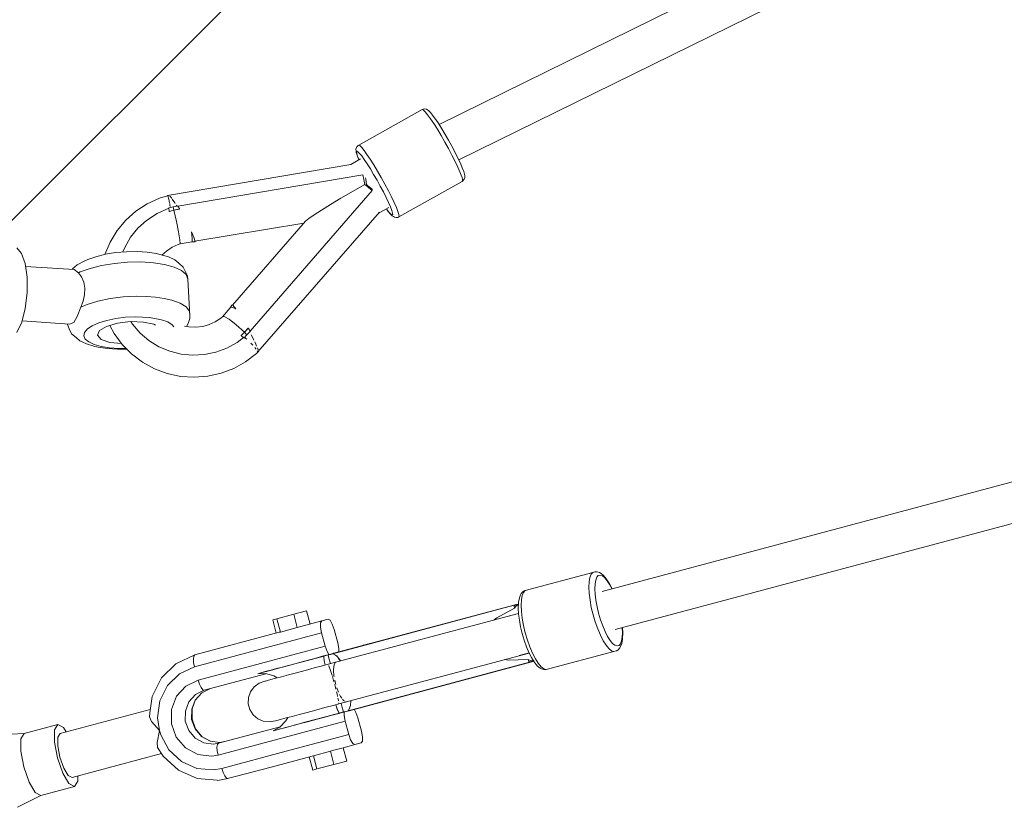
# Model space of a CAD drawing. Header units: inches. Extents: x -32 to 818, y -661 to 218.
# Tile 9 of 256: x 471.838 to 472.269, y 13.696 to 14.041. Entities that reach past the tile are written whole.
import ezdxf

# ---------------------------------------------------------------- set-up
doc = ezdxf.new("R2010")
doc.units = ezdxf.units.IN
doc.header["$LTSCALE"] = 0.01
doc.header["$MEASUREMENT"] = 0
doc.layers.add('_at_zabawki_', color=240, linetype='Continuous', lineweight=5)

# ---------------------------------------------------------------- blocks, each defined once
blk = doc.blocks.new('zw$2CA8')
at = {"layer": '_at_zabawki_'}
for p, q in [((-4425.48, 745.02), (-5073.49, 425.9)), ((-5064.84, 410.37), (-4409.89, 732.92)), ((-5292.97, 351.17), (-5083.5, 560.64)), ((-5080.81, 432.41), (-5108.61, 416.86)), ((-5080.48, 432.56), (-5080.81, 432.41)), ((-5080.3, 432.16), (-5080.81, 432.41)), ((-5079.76, 432.66), (-5080.48, 432.56)), ((-5079.51, 431.38), (-5080.3, 432.16)), ((-5079.04, 432.49), (-5079.76, 432.66)), ((-5078.47, 430.09), (-5079.51, 431.38)), ((-5078.56, 432.25), (-5079.04, 432.49)), ((-5077.97, 431.84), (-5078.56, 432.25)), ((-5077.25, 431.12), (-5077.97, 431.84)), ((-5076.29, 429.95), (-5077.25, 431.12)), ((-5077.21, 428.35), (-5078.47, 430.09)), ((-5075.78, 426.22), (-5077.21, 428.35)), ((-5075.13, 428.35), (-5076.29, 429.95)), ((-5074.23, 423.75), (-5075.78, 426.22)), ((-5074.91, 428.03), (-5075.13, 428.35)), ((-5073.64, 426.13), (-5074.91, 428.03)), ((-5072.6, 421.05), (-5074.23, 423.75)), ((-5072.25, 423.94), (-5073.64, 426.13)), ((-5070.81, 421.54), (-5072.25, 423.94)), ((-5070.95, 418.2), (-5072.6, 421.05)), ((-5069.35, 415.3), (-5070.95, 418.2)), ((-5069.34, 419), (-5070.81, 421.54)), ((-5067.92, 416.42), (-5069.34, 419)), ((-5109.59, 415.81), (-5109.81, 415.12)), ((-5109.81, 415.12), (-5109.77, 414.4)), ((-5109.77, 414.4), (-5109.69, 413.66)), ((-5109.69, 413.66), (-5109.33, 412.46)), ((-5109.38, 416.09), (-5109.59, 415.81)), ((-5109.57, 413.89), (-5109.38, 414.14)), ((-5109.49, 413.17), (-5109.57, 413.89)), ((-5108.91, 416.65), (-5109.38, 416.09)), ((-5109.38, 414.14), (-5108.92, 413.91)), ((-5108.92, 413.91), (-5108.22, 413.22)), ((-5108.61, 416.86), (-5108.91, 416.65)), ((-5108.1, 416.6), (-5108.61, 416.86)), ((-5107.31, 415.82), (-5108.1, 416.6)), ((-5106.26, 414.54), (-5107.31, 415.82)), ((-5105.01, 412.8), (-5106.26, 414.54)), ((-5067.83, 412.44), (-5069.35, 415.3)), ((-5066.57, 413.89), (-5067.92, 416.42)), ((-5065.36, 411.48), (-5066.57, 413.89)), ((-5107.77, 410.78), (-5111.99, 408.41)), ((-5109.14, 412.01), (-5109.49, 413.17)), ((-5109.33, 412.46), (-5108.71, 410.84)), ((-5108.54, 410.45), (-5109.14, 412.01)), ((-5108.71, 410.84), (-5108.54, 410.45)), ((-5108.54, 410.45), (-5108.5, 410.37)), ((-5108.22, 413.22), (-5107.29, 412.08)), ((-5107.29, 412.08), (-5106.18, 410.53)), ((-5106.18, 410.53), (-5104.9, 408.63)), ((-5103.57, 410.66), (-5105.01, 412.8)), ((-5102.02, 408.2), (-5103.57, 410.66)), ((-5066.47, 409.73), (-5067.83, 412.44)), ((-5065.29, 407.26), (-5066.47, 409.73)), ((-5064.31, 409.28), (-5065.36, 411.48)), ((-5063.48, 407.36), (-5064.31, 409.28)), ((-5111.99, 408.41), (-5192.26, 394.79)), ((-5104.9, 408.63), (-5103.52, 406.44)), ((-5103.52, 406.44), (-5102.07, 404.04)), ((-5100.39, 405.5), (-5102.02, 408.2)), ((-5098.74, 402.65), (-5100.39, 405.5)), ((-5064.35, 405.1), (-5065.29, 407.26)), ((-5063.82, 403.74), (-5064.35, 405.1)), ((-5063.31, 406.97), (-5063.48, 407.36)), ((-5062.69, 405.35), (-5063.31, 406.97)), ((-5062.33, 404.16), (-5062.69, 405.35)), ((-5106.74, 403.89), (-5187.64, 390.14)), ((-5106.37, 401.84), (-5106.74, 403.89)), ((-5106.35, 401.73), (-5106.37, 401.84)), ((-5106, 399.67), (-5106.35, 401.73)), ((-5105.56, 401.94), (-5105.66, 402.49)), ((-5105.15, 399.51), (-5105.56, 401.94)), ((-5102.07, 404.04), (-5100.61, 401.51)), ((-5100.61, 401.51), (-5099.18, 398.93)), ((-5097.14, 399.74), (-5098.74, 402.65)), ((-5091.12, 385.42), (-5063.41, 400.95)), ((-5063.44, 402.63), (-5063.82, 403.74)), ((-5063.23, 401.79), (-5063.44, 402.63)), ((-5063.41, 400.95), (-5063.2, 401.23)), ((-5063.41, 400.95), (-5063.11, 401.16)), ((-5063.2, 401.23), (-5063.23, 401.79)), ((-5063.11, 401.16), (-5062.64, 401.73)), ((-5062.64, 401.73), (-5062.43, 402)), ((-5062.43, 402), (-5062.2, 402.69)), ((-5062.24, 403.41), (-5062.33, 404.16)), ((-5062.2, 402.69), (-5062.24, 403.41)), ((-5156.13, 335.52), (-5102.72, 396.94)), ((-5116.45, 393.57), (-5106, 399.67)), ((-5104.42, 398.39), (-5106, 399.67)), ((-5104.72, 399.19), (-5105.2, 399.55)), ((-5103.29, 398.02), (-5104.72, 399.19)), ((-5104.33, 398.31), (-5104.42, 398.39)), ((-5102.72, 396.94), (-5104.33, 398.31)), ((-5102.62, 397.43), (-5103.29, 398.02)), ((-5099.18, 398.93), (-5097.84, 396.39)), ((-5097.84, 396.39), (-5096.62, 393.98)), ((-5095.62, 396.89), (-5097.14, 399.74)), ((-5094.26, 394.18), (-5095.62, 396.89)), ((-5195.66, 393.7), (-5201.05, 391.17)), ((-5192.24, 394.72), (-5195.66, 393.7)), ((-5192.26, 394.79), (-5192.08, 394.69)), ((-5192.26, 394.79), (-5192.26, 394.71)), ((-5192.08, 394.69), (-5191.68, 393.27)), ((-5191.45, 394.83), (-5191.68, 394.84)), ((-5191.68, 393.27), (-5191.3, 391.47)), ((-5191.43, 394.8), (-5191.45, 394.83)), ((-5190.48, 393.71), (-5191.15, 394.48)), ((-5190.35, 393.53), (-5190.48, 393.71)), ((-5189.07, 391.65), (-5190.14, 393.21)), ((-5121, 390.82), (-5116.45, 393.57)), ((-5096.62, 393.98), (-5095.58, 391.78)), ((-5095.58, 391.78), (-5094.74, 389.86)), ((-5093.09, 391.7), (-5094.26, 394.18)), ((-5206.01, 387.91), (-5210.42, 383.96)), ((-5201.05, 391.17), (-5206.01, 387.91)), ((-5191.64, 389.19), (-5196.75, 386.95)), ((-5189.75, 389.78), (-5191.68, 389.45)), ((-5191.68, 389.45), (-5191.64, 389.2)), ((-5191.64, 389.2), (-5191.68, 389.45)), ((-5191.44, 388.09), (-5191.64, 389.2)), ((-5191.64, 389.2), (-5191.64, 389.19)), ((-5191.64, 389.19), (-5191.44, 388.09)), ((-5191.44, 388.09), (-5191.43, 388.01)), ((-5191.43, 388.01), (-5191.44, 388.09)), ((-5191.43, 388.01), (-5191.41, 387.95)), ((-5191.41, 387.95), (-5191.43, 388.01)), ((-5191.41, 387.95), (-5191.4, 387.87)), ((-5191.4, 387.87), (-5191.41, 387.95)), ((-5190.41, 388.11), (-5191.4, 387.87)), ((-5191.23, 391.17), (-5191.14, 390.75)), ((-5191.14, 390.75), (-5191.01, 390.05)), ((-5190.41, 388.1), (-5189.41, 388.35)), ((-5189.41, 388.35), (-5190.41, 388.11)), ((-5188.74, 390.04), (-5189.75, 389.78)), ((-5189.41, 388.35), (-5189.75, 389.78)), ((-5189.75, 389.78), (-5189.58, 389.07)), ((-5189.58, 389.07), (-5189.41, 388.35)), ((-5186.9, 388.86), (-5189.41, 388.35)), ((-5189.41, 388.35), (-5188.16, 388.62)), ((-5189.41, 388.35), (-5188.29, 383.39)), ((-5188.83, 391.26), (-5189.07, 391.65)), ((-5187.72, 390.27), (-5188.74, 390.04)), ((-5188.16, 390.17), (-5188.42, 390.59)), ((-5188.16, 388.62), (-5186.9, 388.86)), ((-5187.65, 390.14), (-5187.72, 390.27)), ((-5187, 389.04), (-5187.65, 390.14)), ((-5187.31, 388.77), (-5187.31, 388.78)), ((-5186.97, 388.98), (-5187, 389.04)), ((-5186.93, 388.92), (-5186.97, 388.98)), ((-5186.9, 388.86), (-5186.93, 388.92)), ((-5152.72, 326.42), (-5099.57, 387.57)), ((-5128.11, 386.31), (-5124.93, 388.38)), ((-5124.93, 388.38), (-5121, 390.82)), ((-5100.09, 386.98), (-5095.51, 389.54)), ((-5096.52, 388.97), (-5095.73, 387.87)), ((-5095.99, 388.24), (-5096.52, 388.97)), ((-5095.06, 387.1), (-5095.99, 388.24)), ((-5095.73, 387.87), (-5094.77, 386.69)), ((-5094.74, 389.86), (-5094.14, 388.3)), ((-5094.14, 388.3), (-5093.79, 387.14)), ((-5092.14, 389.55), (-5093.09, 391.7)), ((-5091.47, 387.79), (-5092.14, 389.55)), ((-5091.08, 386.49), (-5091.47, 387.79)), ((-5210.42, 383.96), (-5214.21, 379.42)), ((-5201.41, 383.9), (-5205.17, 380.47)), ((-5196.75, 386.95), (-5201.41, 383.9)), ((-5188.29, 383.39), (-5187.37, 378.87)), ((-5131.93, 383.55), (-5163.84, 346.81)), ((-5131.93, 383.55), (-5130.47, 384.69)), ((-5130.47, 384.69), (-5128.11, 386.31)), ((-5094.1, 386.23), (-5095.06, 387.1)), ((-5094.77, 386.69), (-5094.04, 385.97)), ((-5093.71, 386.42), (-5094.1, 386.23)), ((-5094.04, 385.97), (-5093.46, 385.56)), ((-5093.79, 387.14), (-5093.71, 386.42)), ((-5093.46, 385.56), (-5092.97, 385.32)), ((-5092.97, 385.32), (-5092.26, 385.15)), ((-5092.26, 385.15), (-5091.54, 385.25)), ((-5091.54, 385.25), (-5091.12, 385.42)), ((-5091.12, 385.42), (-5090.99, 385.68)), ((-5090.99, 385.68), (-5091.08, 386.49)), ((-5214.21, 379.42), (-5217.29, 374.38)), ((-5205.17, 380.47), (-5208.35, 376.51)), ((-5187.37, 378.87), (-5186.78, 375.47)), ((-5181.49, 376.05), (-5181.66, 378.84)), ((-5180.5, 376.09), (-5181.66, 378.84)), ((-5180.19, 374.8), (-5132.64, 382.72)), ((-5208.35, 376.51), (-5210.88, 372.12)), ((-5186.78, 375.47), (-5186.64, 373.7)), ((-5186.64, 373.7), (-5181.49, 374.58)), ((-5181.49, 374.58), (-5181.49, 376.05)), ((-5181.49, 374.58), (-5180.13, 374.58)), ((-5180.13, 374.58), (-5180.5, 376.09)), ((-5256, 369.5), (-5258.09, 371.88)), ((-5217.29, 374.38), (-5219.55, 369.02)), ((-5210.88, 372.12), (-5211.67, 370.09)), ((-5205.47, 370.28), (-5210.16, 370.22)), ((-5201.03, 369.99), (-5205.47, 370.28)), ((-5194.63, 368.73), (-5192.69, 370.51)), ((-5192.69, 370.51), (-5190.23, 372.16)), ((-5190.23, 372.16), (-5187.53, 373.4)), ((-5187.54, 373.4), (-5186.64, 373.7)), ((-5254.45, 365.04), (-5256, 369.5)), ((-5228.65, 366.08), (-5231.68, 364.45)), ((-5227.01, 366.74), (-5228.65, 366.08)), ((-5223.5, 368.03), (-5227.01, 366.74)), ((-5219.39, 369.07), (-5223.5, 368.03)), ((-5214.88, 369.81), (-5219.39, 369.07)), ((-5210.16, 370.22), (-5214.88, 369.81)), ((-5197.03, 369.36), (-5201.03, 369.99)), ((-5195.53, 368.98), (-5197.03, 369.36)), ((-5191.82, 367.94), (-5195.53, 368.98)), ((-5188.98, 366.6), (-5191.82, 367.94)), ((-5187.32, 365.17), (-5188.98, 366.6)), ((-5253.62, 359.03), (-5254.45, 365.04)), ((-5233.04, 362.44), (-5254.27, 363.75)), ((-5233.73, 362.69), (-5233.92, 362.49)), ((-5231.68, 364.45), (-5233.73, 362.69)), ((-5233.04, 362.44), (-5231.11, 361.02)), ((-5230.38, 361.35), (-5226.06, 362.94)), ((-5226.06, 362.94), (-5221, 364.22)), ((-5221, 364.22), (-5215.44, 365.13)), ((-5215.44, 365.13), (-5209.63, 365.64)), ((-5209.63, 365.64), (-5203.85, 365.72)), ((-5203.85, 365.72), (-5198.38, 365.36)), ((-5198.38, 365.36), (-5193.45, 364.58)), ((-5193.45, 364.58), (-5189.31, 363.42)), ((-5189.31, 363.42), (-5186.16, 361.93)), ((-5185.36, 363.49), (-5187.32, 365.17)), ((-5186.16, 361.93), (-5184.12, 360.18)), ((-5184.32, 361.37), (-5185.36, 363.49)), ((-5253.61, 352.2), (-5253.62, 359.03)), ((-5231.11, 361.02), (-5230.38, 361.35)), ((-5231.11, 361.02), (-5229.77, 359.27)), ((-5229.77, 359.27), (-5228.78, 356.93)), ((-5183.51, 359.46), (-5184.32, 361.37)), ((-5184.12, 360.18), (-5183.31, 358.26)), ((-5183.31, 358.26), (-5183.51, 359.46)), ((-5182.39, 342.24), (-5183.31, 358.26)), ((-4489.9, 358.53), (-5002.16, 221.58)), ((-5228.78, 356.93), (-5228.35, 354.26)), ((-5228.35, 354.26), (-5228.51, 351.35)), ((-5254.42, 345.38), (-5253.61, 352.2)), ((-5228.51, 351.35), (-5229.15, 348.59)), ((-5222.62, 348.61), (-5217.28, 349.71)), ((-5217.28, 349.71), (-5211.56, 350.43)), ((-5211.56, 350.43), (-5205.74, 350.72)), ((-5205.74, 350.72), (-5201.46, 350.65)), ((-5201.46, 350.65), (-5197.39, 350.34)), ((-5197.39, 350.34), (-5193.63, 349.8)), ((-5193.63, 349.8), (-5190.29, 349.03)), ((-5190.29, 349.03), (-5186.62, 347.7)), ((-5255.95, 339.38), (-5254.42, 345.38)), ((-5230.12, 346.01), (-5231.7, 341.89)), ((-5229.15, 348.59), (-5230.12, 346.01)), ((-5230.12, 346.01), (-5227.34, 347.17)), ((-5227.34, 347.17), (-5222.62, 348.61)), ((-5186.62, 347.7), (-5184, 346.07)), ((-5184, 346.07), (-5182.57, 344.22)), ((-5164.82, 345.69), (-5168.22, 341.78)), ((-5164.13, 346.84), (-5164.82, 345.69)), ((-5164.82, 345.69), (-5164.13, 345.96)), ((-5163.59, 346.79), (-5164.13, 346.84)), ((-5164.13, 345.96), (-5162.29, 345.29)), ((-5162.29, 345.29), (-5163.59, 346.79)), ((-5231.7, 341.89), (-5233.18, 339.22)), ((-5222.22, 339.1), (-5218.73, 340.17)), ((-5218.73, 340.17), (-5214.77, 340.99)), ((-5214.77, 340.99), (-5210.53, 341.52)), ((-5210.53, 341.52), (-5206.22, 341.73)), ((-5206.22, 341.73), (-5200.03, 341.45)), ((-5200.03, 341.45), (-5194.77, 340.48)), ((-5194.77, 340.48), (-5192.05, 339.49)), ((-5183.21, 338.75), (-5182.43, 341.03)), ((-5182.57, 344.22), (-5182.39, 342.24)), ((-5182.43, 341.03), (-5182.39, 342.24)), ((-5168.94, 341.18), (-5171.4, 339.54)), ((-5168.22, 341.78), (-5168.94, 341.18)), ((-5167.41, 341.91), (-5168.22, 341.78)), ((-5165.31, 340.65), (-5167.41, 341.91)), ((-5162.22, 338.21), (-5165.31, 340.65)), ((-4996.49, 204.96), (-4485.34, 341.62)), ((-5258.03, 334.93), (-5255.95, 339.38)), ((-5255.79, 340.01), (-5235.05, 338.55)), ((-5236.04, 338.62), (-5236, 338.34)), ((-5236, 338.34), (-5235.19, 336.42)), ((-5235.19, 336.42), (-5234.14, 334.3)), ((-5233.18, 339.22), (-5235.05, 338.55)), ((-5228.45, 334.94), (-5227.2, 336.42)), ((-5227.2, 336.42), (-5225.09, 337.83)), ((-5225.09, 337.83), (-5222.22, 339.1)), ((-5221.97, 335.69), (-5218.89, 337.55)), ((-5218.89, 337.55), (-5214.08, 338.94)), ((-5217.44, 337.97), (-5215.6, 334.48)), ((-5214.08, 338.94), (-5208.36, 339.62)), ((-5208.36, 339.62), (-5202.72, 339.47)), ((-5208.28, 339.62), (-5207.57, 338.5)), ((-5207.57, 338.5), (-5204.23, 334.65)), ((-5202.72, 339.47), (-5198.14, 338.52)), ((-5198.14, 338.52), (-5197.41, 338.09)), ((-5192.05, 339.49), (-5190.12, 338.29)), ((-5190.12, 338.29), (-5189.4, 337.36)), ((-5182.89, 337.29), (-5184.8, 337.65)), ((-5183.89, 337.48), (-5183.21, 338.75)), ((-5179.82, 337.18), (-5182.89, 337.29)), ((-5176.77, 337.55), (-5179.82, 337.18)), ((-5173.82, 338.39), (-5176.77, 337.55)), ((-5171.4, 339.54), (-5174, 338.34)), ((-5158.6, 334.97), (-5162.22, 338.21)), ((-5158.6, 334.97), (-5156.87, 336.83)), ((-5157.73, 335.89), (-5158.6, 334.97)), ((-5156.87, 336.83), (-5157.73, 335.89)), ((-5156.83, 336.76), (-5156.87, 336.83)), ((-5156.8, 336.7), (-5156.83, 336.76)), ((-5156.76, 336.64), (-5156.8, 336.7)), ((-5156.13, 335.52), (-5156.76, 336.64)), ((-5234.14, 334.3), (-5232.19, 332.62)), ((-5232.19, 332.62), (-5230.53, 331.2)), ((-5228.78, 333.45), (-5228.45, 334.94)), ((-5228.18, 332.03), (-5228.78, 333.45)), ((-5226.67, 330.73), (-5228.18, 332.03)), ((-5222.77, 333.67), (-5221.97, 335.69)), ((-5222.77, 333.67), (-5221.16, 331.86)), ((-5221.16, 331.86), (-5217.42, 330.56)), ((-5215.6, 334.48), (-5212.09, 329.7)), ((-5204.23, 334.65), (-5200.33, 331.35)), ((-5161.8, 330.54), (-5158.99, 332.63)), ((-5158.6, 334.97), (-5160.04, 333.53)), ((-5160.04, 333.53), (-5159.31, 334.24)), ((-5159.99, 333.48), (-5160.04, 333.53)), ((-5160.04, 333.53), (-5159.99, 333.48)), ((-5159.92, 333.43), (-5159.99, 333.48)), ((-5159.99, 333.48), (-5159.92, 333.43)), ((-5159.88, 333.39), (-5159.92, 333.43)), ((-5159.92, 333.43), (-5159.88, 333.39)), ((-5158.99, 332.63), (-5159.88, 333.39)), ((-5159.88, 333.39), (-5158.99, 332.63)), ((-5159.31, 334.24), (-5158.6, 334.97)), ((-5159, 332.62), (-5158.99, 332.61)), ((-5158.99, 332.63), (-5158.79, 332.46)), ((-5158.99, 332.61), (-5158.79, 332.46)), ((-5158.79, 332.46), (-5157.51, 333.93)), ((-5158.6, 334.97), (-5158.06, 334.45)), ((-5157.51, 333.93), (-5158.6, 334.97)), ((-5158.52, 332.77), (-5157.95, 332.27)), ((-5158.06, 334.45), (-5157.51, 333.93)), ((-5157.95, 332.27), (-5157.58, 331.92)), ((-5157.51, 333.93), (-5156.77, 334.64)), ((-5156.77, 334.64), (-5156.05, 335.38)), ((-5156.05, 335.38), (-5156.13, 335.52)), ((-5154.93, 332.51), (-5155.69, 333.91)), ((-5154.48, 331.59), (-5154.93, 332.51)), ((-5230.53, 331.2), (-5227.69, 329.86)), ((-5227.69, 329.86), (-5223.98, 328.82)), ((-5224.33, 329.63), (-5226.67, 330.73)), ((-5221.27, 328.77), (-5224.33, 329.63)), ((-5223.98, 328.82), (-5222.48, 328.44)), ((-5222.48, 328.44), (-5218.48, 327.81)), ((-5217.62, 328.19), (-5221.27, 328.77)), ((-5218.48, 327.81), (-5214.03, 327.52)), ((-5213.56, 327.93), (-5217.62, 328.19)), ((-5217.42, 330.56), (-5212.31, 330.01)), ((-5214.03, 327.52), (-5209.98, 327.57)), ((-5210.37, 327.97), (-5213.56, 327.93)), ((-5212.09, 329.7), (-5207.92, 325.48)), ((-5200.33, 331.35), (-5195.97, 328.67)), ((-5195.97, 328.67), (-5191.25, 326.68)), ((-5171.04, 326.26), (-5166.25, 328.05)), ((-5166.25, 328.05), (-5161.8, 330.54)), ((-5155.79, 330.22), (-5155.38, 329.82)), ((-5155.38, 329.82), (-5154.94, 329.33)), ((-5154.08, 328.37), (-5153.53, 327.75)), ((-5153.58, 329.78), (-5154.05, 330.73)), ((-5153.24, 328.97), (-5153.58, 329.78)), ((-5153.53, 327.75), (-5153.39, 327.53)), ((-5152.7, 327.7), (-5152.89, 328.15)), ((-5152.59, 327.25), (-5152.7, 327.7)), ((-5207.92, 325.48), (-5203.17, 321.9)), ((-5191.25, 326.68), (-5186.28, 325.42)), ((-5186.28, 325.42), (-5181.17, 324.93)), ((-5181.17, 324.93), (-5176.05, 325.21)), ((-5176.05, 325.21), (-5171.04, 326.26)), ((-5158.04, 322.07), (-5153.34, 325.68)), ((-5153.34, 325.68), (-5152.43, 326.58)), ((-5152.94, 326.79), (-5152.72, 326.42)), ((-5152.78, 326.37), (-5152.72, 326.42)), ((-5152.43, 326.58), (-5152.47, 326.72)), ((-5203.17, 321.9), (-5197.94, 319.03)), ((-5197.94, 319.03), (-5192.35, 316.95)), ((-5168.79, 317.04), (-5163.23, 319.16)), ((-5163.23, 319.16), (-5158.04, 322.07)), ((-5192.35, 316.95), (-5186.51, 315.69)), ((-5186.51, 315.69), (-5180.56, 315.28)), ((-5180.56, 315.28), (-5174.61, 315.74)), ((-5174.61, 315.74), (-5168.79, 317.04)), ((-5006.26, 229.97), (-5035.89, 222.04)), ((-5007.55, 227.75), (-5007, 229.14)), ((-5007, 229.14), (-5006.26, 229.97)), ((-5005.35, 230.21), (-5006.26, 229.97)), ((-5005, 230.27), (-5005.35, 230.21)), ((-5004.3, 230.18), (-5005, 230.27)), ((-5004.5, 227.81), (-5003.84, 228.55)), ((-5003.26, 229.84), (-5004.3, 230.18)), ((-5003.84, 228.55), (-5003.03, 228.77)), ((-5002.67, 229.5), (-5003.26, 229.84)), ((-5003.03, 228.77), (-5002.09, 228.46)), ((-5001.56, 228.61), (-5002.67, 229.5)), ((-5002.09, 228.46), (-5001.06, 227.63)), ((-5000.38, 227.2), (-5001.56, 228.61)), ((-5007.97, 223.51), (-5007.88, 225.85)), ((-5007.88, 225.85), (-5007.55, 227.75)), ((-5005.37, 222.81), (-5005.28, 224.89)), ((-5005.28, 224.89), (-5004.99, 226.58)), ((-5004.99, 226.58), (-5004.5, 227.81)), ((-5001.06, 227.63), (-4999.96, 226.31)), ((-5000.06, 226.74), (-5000.38, 227.2)), ((-4998.9, 224.92), (-5000.06, 226.74)), ((-4999.96, 226.31), (-4998.85, 224.55)), ((-4997.79, 222.75), (-4998.9, 224.92)), ((-4998.85, 224.55), (-4997.91, 222.71)), ((-5037.85, 220.1), (-5038.37, 218.77)), ((-5037.51, 220.68), (-5037.85, 220.1)), ((-5036.78, 221.5), (-5037.51, 220.68)), ((-5037.5, 217.93), (-5037.18, 219.83)), ((-5037.18, 219.83), (-5036.63, 221.21)), ((-5036.22, 221.92), (-5036.78, 221.5)), ((-5036.63, 221.21), (-5035.89, 222.04)), ((-5035.89, 222.04), (-5036.22, 221.92)), ((-5007.84, 220.8), (-5007.97, 223.51)), ((-5007.48, 217.82), (-5007.84, 220.8)), ((-5005.25, 220.4), (-5005.37, 222.81)), ((-5004.93, 217.75), (-5005.25, 220.4)), ((-5119.91, 194.4), (-5040.66, 215.58)), ((-5040.79, 215.62), (-5119.52, 194.59)), ((-5039.66, 215.93), (-5102.81, 199.06)), ((-5040.66, 215.58), (-5040.79, 215.62)), ((-5039.73, 215.9), (-5040.66, 215.4)), ((-5040.66, 215.15), (-5040.66, 215.58)), ((-5040.56, 214.28), (-5039.57, 215.41)), ((-5039.66, 215.93), (-5039.73, 215.9)), ((-5038.76, 216.11), (-5039.66, 215.93)), ((-5039.57, 215.41), (-5039.52, 215.45)), ((-5039.52, 215.45), (-5039.47, 215.5)), ((-5039.47, 215.5), (-5038.76, 215.96)), ((-5038.74, 216.4), (-5038.84, 214.24)), ((-5038.69, 216.96), (-5038.74, 216.4)), ((-5038.37, 218.77), (-5038.69, 216.96)), ((-5037.6, 215.59), (-5037.5, 217.93)), ((-5037.47, 212.88), (-5037.6, 215.59)), ((-5006.91, 214.66), (-5007.48, 217.82)), ((-5004.42, 214.95), (-5004.93, 217.75)), ((-5137.02, 211.65), (-5144.42, 209.67)), ((-5131.4, 213.15), (-5137.02, 211.65)), ((-5135.47, 205.85), (-5137.02, 211.65)), ((-5129.85, 207.35), (-5131.4, 213.15)), ((-5038.76, 212.04), (-5121.99, 189.79)), ((-5048.15, 210.15), (-5040.56, 214.28)), ((-5038.72, 211.96), (-5044.31, 210.46)), ((-5040.66, 215.11), (-5040.66, 215.15)), ((-5040.56, 214.28), (-5040.66, 215.11)), ((-5038.84, 214.24), (-5038.71, 211.75)), ((-5038.73, 212.05), (-5038.76, 212.04)), ((-5038.72, 211.98), (-5038.76, 212.04)), ((-5038.71, 211.75), (-5038.38, 209.01)), ((-5037.11, 209.9), (-5037.47, 212.88)), ((-5006.14, 211.45), (-5006.91, 214.66)), ((-5005.2, 208.27), (-5006.14, 211.45)), ((-5003.73, 212.09), (-5004.42, 214.95)), ((-5002.9, 209.27), (-5003.73, 212.09)), ((-5144.42, 209.67), (-5146.22, 209.19)), ((-5146.22, 209.19), (-5144.67, 203.39)), ((-5142.87, 203.87), (-5144.42, 209.67)), ((-5124.75, 208.72), (-5133.9, 206.27)), ((-5125.3, 205.98), (-5125.27, 207.89)), ((-5125.27, 207.89), (-5124.75, 208.72)), ((-5121.99, 209.46), (-5124.75, 208.72)), ((-5121.13, 208.99), (-5121.99, 209.46)), ((-5120.15, 207.36), (-5121.13, 208.99)), ((-5119.32, 204.99), (-5120.15, 207.36)), ((-5049.36, 209.21), (-5048.15, 210.15)), ((-5038.38, 209.01), (-5037.85, 206.11)), ((-5036.54, 206.74), (-5037.11, 209.9)), ((-5035.77, 203.53), (-5036.54, 206.74)), ((-5004.12, 205.25), (-5005.2, 208.27)), ((-5001.94, 206.59), (-5002.9, 209.27)), ((-5180.39, 188.67), (-5124.84, 203.52)), ((-5143.37, 203.74), (-5180.3, 193.87)), ((-5143.37, 203.74), (-5142.87, 203.87)), ((-5142.87, 203.87), (-5135.47, 205.85)), ((-5135.47, 205.85), (-5133.9, 206.27)), ((-5124.84, 203.52), (-5125.3, 205.98)), ((-5124.84, 203.52), (-5123.29, 197.72)), ((-5117.77, 199.2), (-5119.32, 204.99)), ((-5037.85, 206.11), (-5037.15, 203.16)), ((-5037.15, 203.16), (-5036.28, 200.24)), ((-5034.83, 200.35), (-5035.77, 203.53)), ((-5002.95, 202.49), (-5004.12, 205.25)), ((-5001.71, 200.08), (-5002.95, 202.49)), ((-5000.9, 204.13), (-5001.94, 206.59)), ((-4999.8, 201.98), (-5000.9, 204.13)), ((-4993.38, 205.79), (-4993.28, 203.73)), ((-4993.28, 203.73), (-4993.37, 201.64)), ((-4993.14, 203.38), (-4993.26, 205.82)), ((-4993.23, 201.23), (-4993.14, 203.38)), ((-5117.31, 196.73), (-5117.77, 199.2)), ((-5106.53, 198.06), (-5106.69, 198.02)), ((-5105.68, 198.29), (-5106.53, 198.06)), ((-5106.48, 198.08), (-5106.53, 198.06)), ((-5106.43, 198.09), (-5106.48, 198.08)), ((-5104.85, 198.51), (-5106.43, 198.09)), ((-5104.85, 198.51), (-5105.68, 198.29)), ((-5104.86, 198.51), (-5104.85, 198.51)), ((-5102.81, 199.06), (-5104.85, 198.51)), ((-5103.82, 198.79), (-5102.81, 199.06)), ((-5102.79, 199.06), (-5103.82, 198.79)), ((-5102.79, 199.06), (-5102.81, 199.06)), ((-5102.77, 199.07), (-5102.79, 199.06)), ((-5102.79, 199.06), (-5102.79, 199.06)), ((-5102.76, 199.07), (-5102.77, 199.07)), ((-5036.28, 200.24), (-5035.29, 197.46)), ((-5033.75, 197.33), (-5034.83, 200.35)), ((-5000.46, 198.1), (-5001.71, 200.08)), ((-4999.23, 196.62), (-5000.46, 198.1)), ((-4998.68, 200.22), (-4999.8, 201.98)), ((-4997.59, 198.91), (-4998.68, 200.22)), ((-4996.56, 198.08), (-4997.59, 198.91)), ((-4995.62, 197.77), (-4996.56, 198.08)), ((-4994.14, 198.72), (-4994.8, 197.99)), ((-4993.66, 199.96), (-4994.14, 198.72)), ((-4994.12, 197.53), (-4993.61, 198.85)), ((-4993.37, 201.64), (-4993.66, 199.96)), ((-4993.61, 198.85), (-4993.29, 200.67)), ((-4993.29, 200.67), (-4993.23, 201.23)), ((-5180.3, 193.87), (-5188.33, 190.15)), ((-5180.3, 193.87), (-5180.73, 193.36)), ((-5123.29, 197.72), (-5151.53, 190.17)), ((-5122, 193.93), (-5123.97, 193.4)), ((-5121.97, 193.85), (-5123.87, 193.34)), ((-5122.46, 195.36), (-5123.29, 197.72)), ((-5121.66, 194.02), (-5122.46, 195.36)), ((-5120.76, 194.26), (-5122, 193.93)), ((-5121.97, 193.85), (-5122, 193.93)), ((-5122, 193.93), (-5121.99, 193.91)), ((-5121.99, 193.91), (-5121.97, 193.85)), ((-5121.97, 193.85), (-5120.96, 194.11)), ((-5121.62, 192.51), (-5121.97, 193.85)), ((-5120.96, 194.11), (-5119.96, 194.38)), ((-5119.54, 194.58), (-5120.76, 194.26)), ((-5119.92, 194.41), (-5119.96, 194.38)), ((-5119.96, 194.38), (-5119.91, 194.38)), ((-5119.56, 194.58), (-5119.92, 194.41)), ((-5119.56, 194.58), (-5119.91, 194.4)), ((-5119.91, 194.4), (-5118.24, 193.42)), ((-5119.91, 194.38), (-5119.85, 194.36)), ((-5119.54, 194.58), (-5119.56, 194.58)), ((-5119.54, 194.58), (-5119.56, 194.58)), ((-5119.52, 194.59), (-5119.54, 194.58)), ((-5119.52, 194.59), (-5119.54, 194.58)), ((-5117.34, 195.17), (-5117.31, 196.73)), ((-5117.34, 172.4), (-5034.11, 194.65)), ((-5038.51, 193.57), (-5034.12, 194.74)), ((-5035.29, 197.46), (-5034.21, 194.92)), ((-5034.21, 194.92), (-5033.08, 192.71)), ((-5034.11, 194.65), (-5034.1, 194.7)), ((-5034.11, 194.65), (-5034.08, 194.66)), ((-5032.58, 194.57), (-5033.75, 197.33)), ((-5031.34, 192.16), (-5032.58, 194.57)), ((-5026.63, 187.41), (-4997, 195.34)), ((-4998.06, 195.69), (-4999.23, 196.62)), ((-4997, 195.34), (-4998.06, 195.69)), ((-4997, 195.34), (-4996.09, 195.58)), ((-4996.09, 195.58), (-4995.76, 195.7)), ((-4995.76, 195.7), (-4995.2, 196.13)), ((-4994.8, 197.99), (-4995.62, 197.77)), ((-4995.2, 196.13), (-4994.47, 196.94)), ((-4994.47, 196.94), (-4994.12, 197.53)), ((-5188.54, 190.01), (-5194.89, 183.79)), ((-5188.33, 190.15), (-5188.54, 190.01)), ((-5180.73, 193.36), (-5180.9, 192.19)), ((-5180.9, 192.19), (-5180.78, 190.54)), ((-5180.78, 190.54), (-5180.39, 188.67)), ((-5151.53, 190.17), (-5178.84, 182.87)), ((-5137.62, 189.71), (-5141.34, 188.72)), ((-5138.77, 189.35), (-5134.37, 190.53)), ((-5133.47, 190.82), (-5137.62, 189.71)), ((-5134.37, 190.53), (-5129.25, 191.9)), ((-5128.97, 192.03), (-5133.47, 190.82)), ((-5123.98, 193.4), (-5129.25, 191.9)), ((-5129.25, 191.9), (-5123.88, 193.33)), ((-5126.16, 192.78), (-5128.97, 192.03)), ((-5123.98, 193.4), (-5123.97, 193.4)), ((-5123.97, 193.4), (-5123.98, 193.4)), ((-5123.97, 193.4), (-5123.97, 193.4)), ((-5123.97, 193.4), (-5123.97, 193.4)), ((-5123.97, 193.4), (-5123.97, 193.4)), ((-5123.97, 193.4), (-5123.88, 193.33)), ((-5123.87, 193.34), (-5123.97, 193.4)), ((-5123.97, 193.4), (-5123.97, 193.4)), ((-5123.97, 193.4), (-5123.97, 193.4)), ((-5123.97, 193.4), (-5123.87, 193.34)), ((-5123.88, 193.33), (-5123.9, 193.12)), ((-5123.9, 193.12), (-5123.9, 193.11)), ((-5123.9, 193.11), (-5123.69, 191.48)), ((-5123.87, 193.34), (-5123.88, 193.07)), ((-5123.88, 193.07), (-5123.88, 193.05)), ((-5123.88, 193.05), (-5123.65, 191.35)), ((-5121.99, 189.76), (-5123.8, 189.28)), ((-5123.69, 191.48), (-5123.28, 189.42)), ((-5123.65, 191.35), (-5123.26, 189.42)), ((-5121.99, 189.79), (-5121.92, 189.66)), ((-5121.99, 189.79), (-5121.99, 189.72)), ((-5120.96, 190.07), (-5121.62, 192.51)), ((-5119.4, 189.59), (-5119.66, 187.5)), ((-5119.33, 189.69), (-5119.4, 189.59)), ((-5118.7, 190.64), (-5119.31, 189.72)), ((-5118.7, 190.64), (-5119.11, 190.53)), ((-5118.55, 190.63), (-5118.7, 190.64)), ((-5118.69, 193.68), (-5118.23, 193.34)), ((-5118.24, 193.42), (-5116.63, 191.22)), ((-5118.23, 193.34), (-5118, 193.09)), ((-5117.46, 192.35), (-5116.66, 191.21)), ((-5033.99, 190.63), (-5113.24, 169.45)), ((-5112.8, 169.47), (-5034.09, 190.53)), ((-5096.09, 173.94), (-5032.95, 190.84)), ((-5043.19, 191.6), (-5044.71, 191.82)), ((-5034.55, 191.81), (-5043.19, 191.6)), ((-5034.23, 191.04), (-5034.55, 191.81)), ((-5033.14, 191.33), (-5034.55, 191.81)), ((-5034.21, 191.01), (-5034.23, 191.04)), ((-5034.2, 190.98), (-5034.21, 191.01)), ((-5033.99, 190.63), (-5034.2, 190.98)), ((-5034.09, 190.53), (-5033.99, 190.63)), ((-5033.02, 190.82), (-5034.08, 190.79)), ((-5033.07, 191.32), (-5033.14, 191.33)), ((-5033.08, 192.71), (-5031.92, 190.88)), ((-5033, 191.3), (-5033.07, 191.32)), ((-5032.95, 190.84), (-5033.02, 190.82)), ((-5032.16, 191.25), (-5033, 191.3)), ((-5032.95, 190.84), (-5032.08, 191.13)), ((-5031.92, 190.88), (-5031.59, 190.43)), ((-5031.59, 190.43), (-5030.42, 189.01)), ((-5030.08, 190.18), (-5031.34, 192.16)), ((-5028.85, 188.69), (-5030.08, 190.18)), ((-5192.22, 180.49), (-5186.98, 185.62)), ((-5186.98, 185.62), (-5180.39, 188.67)), ((-5176.17, 178.41), (-5149.21, 185.62)), ((-5150.39, 186.3), (-5152.75, 185.62)), ((-5152.75, 185.62), (-5152.23, 185.76)), ((-5152.75, 185.62), (-5149.41, 185.67)), ((-5152.23, 185.76), (-5150.92, 186.1)), ((-5150.92, 186.1), (-5148.86, 186.66)), ((-5150.04, 186.39), (-5150.39, 186.3)), ((-5148.92, 186.69), (-5150.04, 186.39)), ((-5149.41, 185.67), (-5145.66, 184.66)), ((-5147.06, 187.19), (-5148.92, 186.69)), ((-5148.86, 186.66), (-5146.1, 187.39)), ((-5144.51, 187.87), (-5147.06, 187.19)), ((-5146.1, 187.39), (-5142.71, 188.3)), ((-5141.34, 188.72), (-5144.51, 187.87)), ((-5142.71, 188.3), (-5138.77, 189.35)), ((-5139.29, 185.14), (-5142.33, 184.33)), ((-5135.84, 186.06), (-5139.29, 185.14)), ((-5132.06, 187.07), (-5135.84, 186.06)), ((-5128.02, 188.15), (-5132.06, 187.07)), ((-5123.8, 189.28), (-5128.02, 188.15)), ((-5121.67, 189.23), (-5121.6, 189.09)), ((-5121.6, 189.09), (-5120.87, 187.01)), ((-5120.87, 187.01), (-5120.24, 184.93)), ((-5119.66, 187.5), (-5119.65, 187.34)), ((-5119.64, 187.24), (-5119.45, 184.61)), ((-5030.42, 189.01), (-5029.31, 188.12)), ((-5029.31, 188.12), (-5028.72, 187.79)), ((-5027.69, 187.76), (-5028.85, 188.69)), ((-5028.72, 187.79), (-5027.68, 187.44)), ((-5026.63, 187.41), (-5027.69, 187.76)), ((-5027.68, 187.44), (-5026.98, 187.36)), ((-5026.98, 187.36), (-5026.63, 187.41)), ((-5194.89, 183.79), (-5198.91, 175.71)), ((-5178.84, 182.87), (-5184.23, 180.24)), ((-5178.84, 182.87), (-5178.24, 181.05)), ((-5178.24, 181.05), (-5177.52, 179.56)), ((-5152.18, 181.48), (-5154.34, 179.89)), ((-5149.65, 182.37), (-5152.18, 181.48)), ((-5149.36, 182.45), (-5149.65, 182.37)), ((-5148.45, 182.69), (-5149.36, 182.45)), ((-5146.96, 183.09), (-5148.45, 182.69)), ((-5144.9, 183.64), (-5146.96, 183.09)), ((-5145.66, 184.66), (-5144.29, 183.8)), ((-5142.33, 184.33), (-5144.9, 183.64)), ((-5120.08, 184.41), (-5119.93, 183.9)), ((-5119.93, 183.9), (-5119.42, 182.05)), ((-5119.45, 184.61), (-5119.39, 184.32)), ((-5119.13, 180.97), (-5118.95, 180.31)), ((-5119.08, 182.84), (-5118.77, 181.33)), ((-5118.77, 181.33), (-5118.63, 180.92)), ((-5195.53, 173.83), (-5192.22, 180.49)), ((-5184.23, 180.24), (-5188.3, 175.75)), ((-5182.85, 173.38), (-5179.98, 176.55)), ((-5180.09, 174.12), (-5177.22, 177.29)), ((-5179.98, 176.55), (-5176.17, 178.41)), ((-5177.52, 179.56), (-5176.8, 178.64)), ((-5177.22, 177.29), (-5173.41, 179.15)), ((-5176.8, 178.64), (-5176.17, 178.41)), ((-5155.93, 177.74), (-5156.82, 175.2)), ((-5154.34, 179.89), (-5155.93, 177.74)), ((-5118.95, 180.31), (-5118.59, 178.87)), ((-5118.31, 177.75), (-5118.09, 176.86)), ((-5118.16, 179.48), (-5117.75, 178.23)), ((-5118.09, 176.86), (-5117.85, 175.74)), ((-5117.75, 178.23), (-5117.46, 177.63)), ((-5116.96, 176.57), (-5116.5, 175.6)), ((-5198.91, 175.71), (-5199.96, 168.59)), ((-5196.55, 166.38), (-5195.53, 173.83)), ((-5188.3, 175.75), (-5190.5, 170)), ((-5184.4, 169.32), (-5182.85, 173.38)), ((-5180.09, 174.12), (-5181.64, 170.06)), ((-5181.46, 170.27), (-5179.92, 174.31)), ((-5156.82, 175.2), (-5156.92, 172.52)), ((-5156.92, 172.52), (-5156.23, 169.93)), ((-5119.17, 171.94), (-5117.36, 172.42)), ((-5117.68, 174.94), (-5117.5, 174.14)), ((-5117.5, 174.14), (-5117.45, 173.72)), ((-5117.39, 172.44), (-5117.34, 172.4)), ((-5117.3, 172.62), (-5117.34, 172.4)), ((-5117.33, 172.86), (-5117.3, 172.62)), ((-5116.5, 175.6), (-5116.03, 174.97)), ((-5115.66, 170.23), (-5116.31, 172.68)), ((-5115.63, 174.44), (-5115.22, 173.9)), ((-5115.22, 173.9), (-5114.66, 173.6)), ((-5114.43, 173.21), (-5114.09, 173.3)), ((-5114.23, 173.37), (-5114.09, 173.3)), ((-5114.09, 173.3), (-5114.01, 173.36)), ((-5112.04, 173.82), (-5112.18, 171.77)), ((-5112.01, 173.83), (-5112.15, 171.69)), ((-5099.97, 172.91), (-5099.81, 172.95)), ((-5099.81, 172.95), (-5098.97, 173.17)), ((-5099.81, 172.95), (-5099.77, 172.96)), ((-5099.77, 172.96), (-5099.72, 172.97)), ((-5099.72, 172.97), (-5098.14, 173.39)), ((-5098.14, 173.39), (-5098.99, 173.17)), ((-5098.97, 173.17), (-5098.14, 173.39)), ((-5098.14, 173.39), (-5098.15, 173.39)), ((-5098.14, 173.39), (-5096.09, 173.94)), ((-5097.11, 173.67), (-5096.07, 173.95)), ((-5096.09, 173.94), (-5097.11, 173.67)), ((-5096.09, 173.94), (-5096.07, 173.95)), ((-5096.07, 173.95), (-5096.05, 173.95)), ((-5096.05, 173.95), (-5096.05, 173.95)), ((-5199.75, 170.04), (-5239.09, 159.52)), ((-5199.96, 168.59), (-5200.1, 166.77)), ((-5190.5, 170), (-5190.53, 163.77)), ((-5184.42, 164.93), (-5184.4, 169.32)), ((-5181.64, 170.06), (-5181.66, 165.67)), ((-5181.49, 165.75), (-5181.46, 170.27)), ((-5156.23, 169.93), (-5154.8, 167.66)), ((-5134.65, 167.8), (-5131.21, 168.72)), ((-5131.21, 168.72), (-5127.42, 169.73)), ((-5127.42, 169.73), (-5123.38, 170.81)), ((-5123.38, 170.81), (-5119.17, 171.94)), ((-5117.21, 168.38), (-5122.58, 166.95)), ((-5122.58, 166.95), (-5117.26, 168.28)), ((-5118.65, 172.08), (-5117.98, 170.09)), ((-5118.63, 172.08), (-5118, 170.21)), ((-5118, 170.21), (-5117.35, 168.63)), ((-5117.98, 170.09), (-5117.34, 168.57)), ((-5117.35, 168.63), (-5117.34, 168.62)), ((-5117.34, 168.62), (-5117.34, 168.6)), ((-5117.34, 168.6), (-5117.22, 168.42)), ((-5117.34, 168.57), (-5117.33, 168.56)), ((-5117.33, 168.56), (-5117.32, 168.55)), ((-5117.32, 168.55), (-5117.31, 168.53)), ((-5117.31, 168.53), (-5117.21, 168.38)), ((-5117.26, 168.28), (-5115.28, 168.81)), ((-5117.25, 168.29), (-5117.26, 168.29)), ((-5117.26, 168.29), (-5117.26, 168.28)), ((-5117.26, 168.28), (-5117.26, 168.28)), ((-5117.26, 168.28), (-5117.26, 168.28)), ((-5117.26, 168.28), (-5117.26, 168.28)), ((-5117.26, 168.28), (-5117.25, 168.28)), ((-5117.21, 168.38), (-5117.25, 168.29)), ((-5117.25, 168.28), (-5117.2, 168.36)), ((-5117.22, 168.42), (-5117.2, 168.39)), ((-5117.2, 168.39), (-5115.3, 168.9)), ((-5117.2, 168.36), (-5117.2, 168.39)), ((-5115.3, 168.9), (-5115.66, 170.23)), ((-5114.29, 169.16), (-5115.3, 168.9)), ((-5115.28, 168.81), (-5115.3, 168.9)), ((-5115.3, 168.9), (-5115.29, 168.83)), ((-5115.29, 168.83), (-5115.28, 168.81)), ((-5115.28, 168.81), (-5114.04, 169.14)), ((-5114.97, 167.34), (-5114.94, 168.9)), ((-5113.29, 169.43), (-5114.29, 169.16)), ((-5114.04, 169.14), (-5112.82, 169.47)), ((-5113.25, 169.46), (-5113.29, 169.43)), ((-5113.29, 169.43), (-5113.24, 169.43)), ((-5112.96, 169.75), (-5113.25, 169.46)), ((-5112.93, 169.74), (-5113.24, 169.45)), ((-5113.24, 169.45), (-5112.86, 169.46)), ((-5113.24, 169.43), (-5112.86, 169.46)), ((-5112.95, 169.77), (-5112.96, 169.75)), ((-5112.93, 169.79), (-5112.95, 169.77)), ((-5112.92, 169.81), (-5112.93, 169.79)), ((-5112.93, 169.74), (-5112.92, 169.76)), ((-5112.2, 171.69), (-5112.92, 169.81)), ((-5112.92, 169.76), (-5112.9, 169.77)), ((-5112.15, 171.69), (-5112.9, 169.77)), ((-5112.86, 169.46), (-5112.84, 169.46)), ((-5112.86, 169.46), (-5112.84, 169.46)), ((-5112.84, 169.46), (-5112.82, 169.47)), ((-5112.84, 169.46), (-5112.82, 169.47)), ((-5112.82, 169.47), (-5112.8, 169.47)), ((-5112.82, 169.47), (-5112.8, 169.47)), ((-5112.18, 171.77), (-5112.2, 171.69)), ((-5109.82, 168.72), (-5110.62, 170.06)), ((-5108.99, 166.35), (-5109.82, 168.72)), ((-5200.1, 166.77), (-5199.25, 164.73)), ((-5199.25, 164.73), (-5195.75, 160.75)), ((-5195.75, 160.75), (-5196.55, 166.38)), ((-5190.53, 163.77), (-5188.39, 157.91)), ((-5182.91, 160.79), (-5184.42, 164.93)), ((-5181.66, 165.67), (-5180.15, 161.52)), ((-5179.93, 161.49), (-5181.49, 165.75)), ((-5170.06, 150.02), (-5114.51, 164.88)), ((-5154.8, 167.66), (-5152.77, 165.91)), ((-5152.77, 165.91), (-5150.31, 164.83)), ((-5150.31, 164.83), (-5147.65, 164.53)), ((-5147.65, 164.53), (-5145.01, 165.03)), ((-5145.01, 165.03), (-5144.72, 165.11)), ((-5144.72, 165.11), (-5143.82, 165.35)), ((-5143.82, 165.35), (-5142.32, 165.75)), ((-5140.41, 165.03), (-5143.15, 162.29)), ((-5142.32, 165.75), (-5140.27, 166.3)), ((-5139.66, 166.46), (-5140.41, 165.03)), ((-5140.27, 166.3), (-5137.69, 166.98)), ((-5137.81, 162.82), (-5134.64, 163.67)), ((-5137.69, 166.98), (-5134.65, 167.8)), ((-5132.1, 164.4), (-5136.04, 163.35)), ((-5134.64, 163.67), (-5130.93, 164.66)), ((-5127.7, 165.58), (-5132.1, 164.4)), ((-5130.93, 164.66), (-5126.77, 165.78)), ((-5122.58, 166.95), (-5127.7, 165.58)), ((-5126.77, 165.78), (-5122.27, 166.98)), ((-5122.27, 166.98), (-5119.46, 167.73)), ((-5114.51, 164.88), (-5114.97, 167.34)), ((-5114.51, 164.88), (-5112.96, 159.08)), ((-5107.44, 160.56), (-5108.99, 166.35)), ((-5254.83, 159.45), (-5267.16, 158.92)), ((-5256.27, 157.12), (-5254.83, 159.45)), ((-5240.12, 163.38), (-5254.83, 159.45)), ((-5241.66, 155.73), (-5241.57, 161.05)), ((-5241.57, 161.05), (-5240.12, 163.38)), ((-5237.71, 162.09), (-5240.12, 163.38)), ((-5239.09, 159.52), (-5240.12, 157.86)), ((-5236.57, 160.19), (-5237.71, 162.09)), ((-5195.75, 160.75), (-5196.8, 155.56)), ((-5195.75, 160.75), (-5195.18, 158.94)), ((-5180.07, 157.46), (-5182.91, 160.79)), ((-5180.15, 161.52), (-5177.31, 158.2)), ((-5177.01, 158.07), (-5179.93, 161.49)), ((-5143.01, 162.43), (-5169.97, 155.22)), ((-5143.15, 162.29), (-5146.08, 160.67)), ((-5146.08, 160.67), (-5143.69, 161.25)), ((-5145.56, 160.81), (-5146.08, 160.67)), ((-5144.25, 161.15), (-5145.56, 160.81)), ((-5142.19, 161.71), (-5144.25, 161.15)), ((-5143.69, 161.25), (-5143.34, 161.35)), ((-5143.34, 161.35), (-5142.22, 161.65)), ((-5142.22, 161.65), (-5140.36, 162.14)), ((-5139.43, 162.44), (-5142.19, 161.71)), ((-5140.36, 162.14), (-5137.81, 162.82)), ((-5136.04, 163.35), (-5139.43, 162.44)), ((-5106.98, 158.09), (-5107.44, 160.56)), ((-5256.36, 151.79), (-5256.27, 157.12)), ((-5240.37, 148.83), (-5241.66, 155.73)), ((-5240.12, 157.86), (-5240.19, 154.05)), ((-5196.8, 155.56), (-5196.52, 153.37)), ((-5195.18, 158.94), (-5191.57, 152.31)), ((-5188.39, 157.91), (-5184.36, 153.19)), ((-5176.29, 155.4), (-5180.07, 157.46)), ((-5177.31, 158.2), (-5173.53, 156.13)), ((-5173.45, 156.12), (-5177.01, 158.07)), ((-5172.07, 154.88), (-5176.29, 155.4)), ((-5169.31, 155.61), (-5173.53, 156.13)), ((-5169.97, 155.22), (-5172.07, 154.88)), ((-5169.97, 155.22), (-5170.4, 154.72)), ((-5167.22, 155.96), (-5169.31, 155.61)), ((-5112.96, 159.08), (-5140.27, 151.78)), ((-5112.13, 156.72), (-5112.96, 159.08)), ((-5111.15, 155.08), (-5112.13, 156.72)), ((-5110.29, 154.62), (-5111.15, 155.08)), ((-5110.29, 154.62), (-5107.53, 155.36)), ((-5107.53, 155.36), (-5107.01, 156.19)), ((-5107.01, 156.19), (-5106.98, 158.09)), ((-5255.07, 144.89), (-5256.36, 151.79)), ((-5240.19, 154.05), (-5239.26, 149.12)), ((-5233.92, 140.2), (-5194.81, 150.7)), ((-5196.52, 153.37), (-5194.1, 149.59)), ((-5191.57, 152.31), (-5186.09, 147.21)), ((-5184.36, 153.19), (-5179, 150.27)), ((-5170.4, 154.72), (-5170.57, 153.55)), ((-5170.57, 153.55), (-5170.45, 151.9)), ((-5170.45, 151.9), (-5170.06, 150.02)), ((-5140.27, 151.78), (-5168.51, 144.23)), ((-5121, 151.75), (-5128.41, 149.77)), ((-5119.44, 152.17), (-5121, 151.75)), ((-5119.45, 145.96), (-5121, 151.75)), ((-5119.44, 152.17), (-5114.86, 153.4)), ((-5113.84, 147.46), (-5115.39, 153.25)), ((-5114.86, 153.4), (-5110.29, 154.62)), ((-5238.04, 142.2), (-5240.37, 148.83)), ((-5239.26, 149.12), (-5237.6, 144.39)), ((-5194.1, 149.59), (-5187.46, 143.4)), ((-5186.09, 147.21), (-5179.36, 144.2)), ((-5179, 150.27), (-5173.03, 149.53)), ((-5173.03, 149.53), (-5170.06, 150.02)), ((-5146.91, 144.83), (-5128.91, 149.64)), ((-5130.2, 149.29), (-5128.65, 143.5)), ((-5128.41, 149.77), (-5128.91, 149.64)), ((-5126.86, 143.98), (-5128.41, 149.77)), ((-5119.45, 145.96), (-5113.84, 147.46)), ((-5252.75, 138.27), (-5255.07, 144.89)), ((-5235.3, 137.63), (-5238.04, 142.2)), ((-5237.6, 144.39), (-5235.65, 141.12)), ((-5187.46, 143.4), (-5179.29, 139.74)), ((-5179.36, 144.2), (-5172.1, 143.59)), ((-5172.1, 143.59), (-5168.51, 144.23)), ((-5168.51, 144.23), (-5167.91, 142.41)), ((-5167.91, 142.41), (-5167.19, 140.92)), ((-5165.38, 139.89), (-5146.91, 144.83)), ((-5128.65, 143.5), (-5126.86, 143.98)), ((-5126.86, 143.98), (-5119.45, 145.96)), ((-5250.01, 133.7), (-5252.75, 138.27)), ((-5235.65, 141.12), (-5233.92, 140.2)), ((-5232.89, 136.33), (-5231.44, 138.66)), ((-5231.44, 138.66), (-5231.41, 140.87)), ((-5179.29, 139.74), (-5170.47, 139.01)), ((-5170.47, 139.01), (-5170.21, 138.99)), ((-5170.21, 138.99), (-5165.84, 139.77)), ((-5167.19, 140.92), (-5166.47, 139.99)), ((-5166.47, 139.99), (-5165.84, 139.77)), ((-5165.84, 139.77), (-5165.38, 139.89)), ((-5247.6, 132.4), (-5250.01, 133.7)), ((-5247.6, 132.4), (-5232.89, 136.33)), ((-5232.89, 136.33), (-5235.3, 137.63)), ((-5257.78, 127.21), (-5247.6, 132.4))]:
    blk.add_line(p, q, dxfattribs=at)

msp = doc.modelspace()

# ---------------------------------------------------------------- block references
at = {"layer": '_at_zabawki_', "linetype": 'Continuous', "xscale": 0.001, "yscale": 0.001, "zscale": 0.001}
msp.add_blockref('zw$2CA8', (477.09515, 13.56888, 0.00455), dxfattribs=at)

doc.saveas('drawing.dxf')
